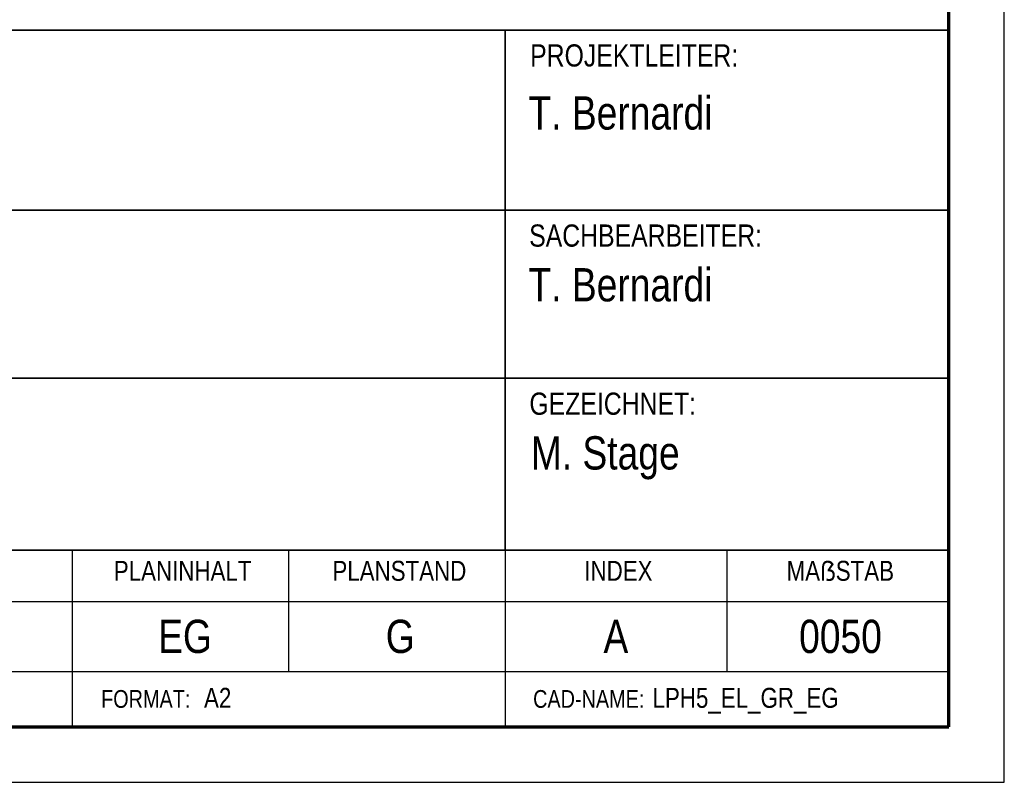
# Model space of a CAD drawing. Extents: x 1101 to 1942, y 41 to 882.
# Tile 108 of 113: x 1853 to 1942, y 41 to 110. Entities that reach past the tile are written whole.
import ezdxf

# ---------------------------------------------------------------- set-up
doc = ezdxf.new("R2010")
doc.units = 0
doc.layers.get('0').update_dxf_attribs({"lineweight": 13})
for name, color, linetype, lineweight in [('BI_X_Geometrie', 7, 'Continuous', 13), ('BI_X_Text', 7, 'Continuous', 25), ('FORMAT', 7, 'Continuous', 25)]:
    doc.layers.add(name, color=color, linetype=linetype, lineweight=lineweight)
doc.styles.get("Standard").update_dxf_attribs({"font": 'arial.ttf'})

# ---------------------------------------------------------------- blocks, each defined once
blk = doc.blocks.new('Blockreferenz-A03CP7DV1H', base_point=(1755.605, 45.848))
at = {"color": 0, "linetype": 'ByBlock', "lineweight": 35, "ltscale": 0.35}
for p, q in [((1936.835, 45.848), (1936.835, 144.602)), ((1757.835, 108.675), (1936.835, 108.675)), ((1896.835, 108.675), (1896.835, 61.775)), ((1757.835, 92.433), (1936.835, 92.433)), ((1757.835, 77.275), (1896.835, 77.275)), ((1896.835, 77.275), (1936.835, 77.275)), ((1757.835, 61.775), (1936.835, 61.775)), ((1936.835, 45.848), (1757.835, 45.848))]:
    blk.add_line(p, q, dxfattribs=at)
at = {"color": 0, "linetype": 'ByBlock', "lineweight": 25, "ltscale": 0.25}
for p, q in [((1857.835, 61.775), (1857.835, 50.848)), ((1877.335, 61.775), (1877.335, 50.848)), ((1896.835, 61.775), (1896.835, 50.848)), ((1916.835, 61.775), (1916.835, 50.848)), ((1757.835, 57.14), (1936.835, 57.14)), ((1757.835, 50.848), (1936.835, 50.848)), ((1857.835, 50.848), (1857.835, 45.848)), ((1896.835, 50.848), (1896.835, 45.848))]:
    blk.add_line(p, q, dxfattribs=at)
at = {"layer": 'BI_X_Text', "color": 0, "attachment_point": 1}
for s, insert, char_height in [('{\\W0.8;\\fArial;PROJEKTLEITER:}', (1899.1, 107.387), 2), ('{\\W0.8;\\fArial;T. Bernardi}', (1898.95, 102.701), 3), ('{\\W0.8;\\fArial;SACHBEARBEITER:}', (1899.012, 91.146), 2), ('{\\W0.8;\\fArial;T. Bernardi}', (1898.95, 87.21), 3), ('{\\W0.8;\\fArial;GEZEICHNET:}', (1899.032, 75.988), 2), ('{\\W0.8;\\fArial;M. Stage}', (1899.16, 72.051), 3), ('{\\W0.8;\\fArial;PLANINHALT}', (1861.579, 60.817), 1.8), ('{\\W0.8;\\fArial;PLANSTAND}', (1881.279, 60.817), 1.8), ('{\\W0.8;\\fArial;INDEX}', (1903.982, 60.817), 1.8), ('{\\W0.8;\\fArial;MAẞSTAB}', (1922.213, 60.817), 1.8), ('{\\W0.8;\\fArial;EG}', (1865.572, 55.506), 3), ('{\\W0.8;\\fArial;G}', (1886.087, 55.506), 3), ('{\\W0.8;\\fArial;A}', (1905.709, 55.506), 3), ('{\\W0.8;\\fArial;0050}', (1923.342, 55.506), 3), ('{\\W0.8;\\fArial;FORMAT:}', (1860.433, 49.165), 1.6), ('{\\W0.8;\\fArial;A2}', (1869.708, 49.365), 1.8), ('{\\W0.8;\\fArial;CAD-NAME:}', (1899.366, 49.165), 1.6)]:
    blk.add_mtext(s, dxfattribs=dict(at, insert=insert, char_height=char_height))
at = {"layer": 'BI_X_Text', "color": 0, "linetype": 'ByBlock', "ltscale": 0.25, "insert": (1910.134, 49.365), "char_height": 1.8, "attachment_point": 1}
blk.add_mtext('{\\W0.8;\\fArial;LPH5_EL_GR_EG}', dxfattribs=at)
blk = doc.blocks.new('Blockreferenz-A03CP7DX1H', base_point=(1100.835, 40.848))
at = {"layer": 'FORMAT', "color": 0, "linetype": 'ByBlock', "ltscale": 0.25}
for p, q in [((1941.835, 40.848), (1941.835, 881.848)), ((1100.835, 40.848), (1941.835, 40.848))]:
    blk.add_line(p, q, dxfattribs=at)
at = {"layer": 'FORMAT', "color": 0, "linetype": 'ByBlock', "lineweight": 70, "ltscale": 0.7}
for p, q in [((1936.835, 45.848), (1936.835, 876.848)), ((1120.835, 45.848), (1936.835, 45.848))]:
    blk.add_line(p, q, dxfattribs=at)

msp = doc.modelspace()

# ---------------------------------------------------------------- block references
at = {"ltscale": 0.13}
msp.add_blockref('Blockreferenz-A03CP7DX1H', (1100.835, 40.848), dxfattribs=at)
at = {"layer": 'BI_X_Geometrie', "ltscale": 0.13}
msp.add_blockref('Blockreferenz-A03CP7DV1H', (1755.605, 45.848), dxfattribs=at)

doc.saveas('drawing.dxf')
